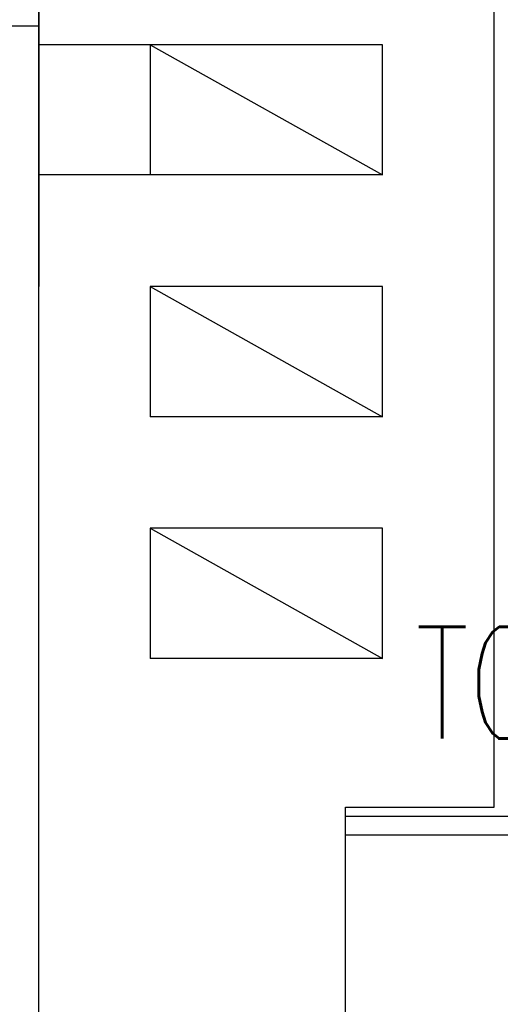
# Model space of a CAD drawing. Header units: millimetres. Extents: x 42924 to 92944, y -369470 to -179866.
# Tile 63 of 256: x 59338 to 59389, y -184245 to -184139. Entities that reach past the tile are written whole.
import ezdxf
from ezdxf.enums import TextEntityAlignment as Align

# ---------------------------------------------------------------- set-up
doc = ezdxf.new("R2010")
doc.units = ezdxf.units.MM
for name, color, linetype in [('!! 0_ Istn-sciany', 8, 'Continuous'), ('!! 0_Istn-went', 8, 'Continuous'), ('!! 0_Opis_pom', 123, 'Continuous'), ('!! 2 ZABUDOWA GK-MDF', 8, 'Continuous'), ('!! 2_LEGENDA', 8, 'Continuous')]:
    doc.layers.add(name, color=color, linetype=linetype)
doc.styles.add('TXT', font='simplex.shx')

msp = doc.modelspace()

# ---------------------------------------------------------------- linework, layer by layer
at = {"layer": '!! 0_ Istn-sciany'}
for points in [[(59339.56735, -184356.3878), (59339.56735, -183813.3878)], [(59372.56735, -184223.3878), (59388.56735, -184223.3878), (59388.56735, -184077.3878), (59372.56735, -184077.3878)], [(59372.56735, -184356.3878), (59372.56735, -184223.3878)]]:
    msp.add_lwpolyline(points, dxfattribs=at)
at = {"layer": '!! 0_Istn-went'}
for points in [[(59351.56735, -184141.3878), (59339.56735, -184141.3878)], [(59376.56735, -184141.3878), (59351.56735, -184141.3878)], [(59351.56735, -184141.3878), (59351.56735, -184155.3878)], [(59351.56735, -184141.3878), (59376.56735, -184155.3878)], [(59376.56735, -184155.3878), (59376.56735, -184141.3878)], [(59351.56735, -184155.3878), (59339.56735, -184155.3878)], [(59376.56735, -184155.3878), (59351.56735, -184155.3878)], [(59376.56735, -184167.3878), (59351.56735, -184167.3878)], [(59351.56735, -184167.3878), (59351.56735, -184181.3878)], [(59351.56735, -184167.3878), (59376.56735, -184181.3878)], [(59376.56735, -184181.3878), (59376.56735, -184167.3878)], [(59376.56735, -184181.3878), (59351.56735, -184181.3878)], [(59376.56735, -184193.3878), (59351.56735, -184193.3878)], [(59351.56735, -184193.3878), (59351.56735, -184207.3878)], [(59351.56735, -184193.3878), (59376.56735, -184207.3878)], [(59376.56735, -184207.3878), (59376.56735, -184193.3878)], [(59376.56735, -184207.3878), (59351.56735, -184207.3878)]]:
    msp.add_lwpolyline(points, dxfattribs=at)
at = {"layer": '!! 2 ZABUDOWA GK-MDF'}
for points in [[(59339.56735, -184139.38782), (59230.56735, -184139.38782), (59230.56735, -184119.38782)], [(59408.56735, -184224.3878), (59372.56735, -184224.3878)], [(59408.56735, -184226.3878), (59372.56735, -184226.3878)]]:
    msp.add_lwpolyline(points, dxfattribs=at)
at = {"layer": '!! 2_LEGENDA'}
for points in [[(59372.56735, -184223.3878), (59388.56735, -184223.3878), (59388.56735, -184077.3878), (59372.56735, -184077.3878)], [(59339.56735, -184089.3878), (59339.56735, -184167.3878)]]:
    msp.add_lwpolyline(points, dxfattribs=at)

# ---------------------------------------------------------------- texts
at = {"layer": '!! 0_Opis_pom', "ltscale": 0.7, "style": 'TXT', "width": 0.7}
msp.add_text('TOALETA MĘSKA', height=12, dxfattribs=at).set_placement((59424.00822, -184215.99875), align=Align.CENTER)

doc.saveas('drawing.dxf')
